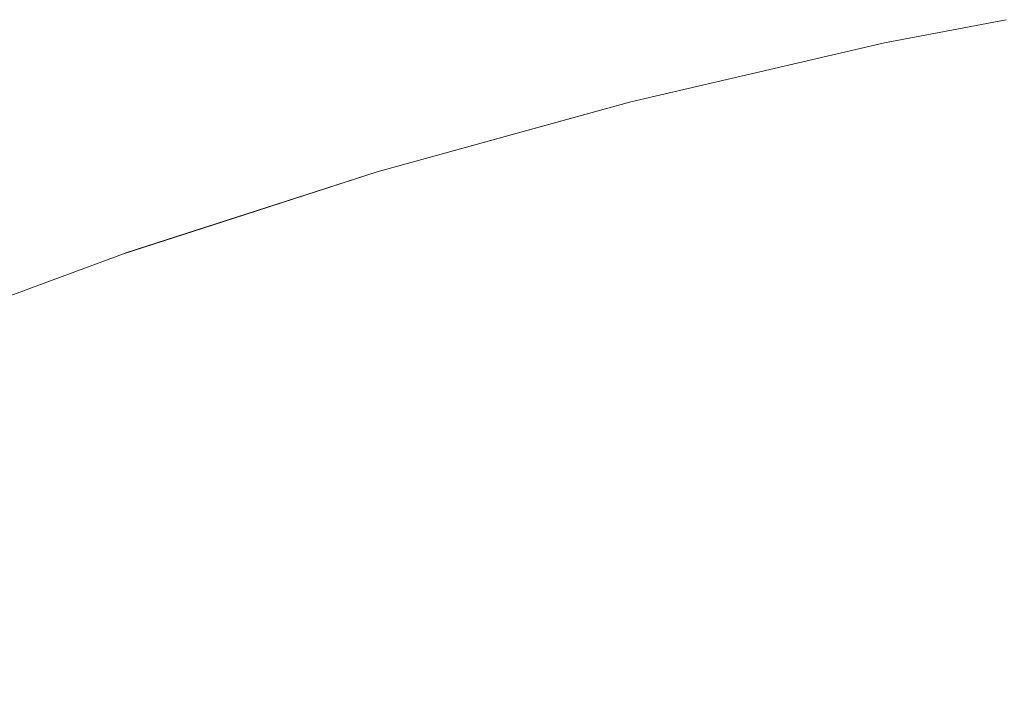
# Model space of a CAD drawing. Header units: centimetres. Extents: x -21.6 to 22.7, y 3.4 to 5.2.
# Tile 78 of 256: x -21.52755 to -21.51635, y 5.19119 to 5.19899. Entities that reach past the tile are written whole.
import ezdxf

# ---------------------------------------------------------------- set-up
doc = ezdxf.new("R2010")
doc.units = ezdxf.units.CM
doc.header["$LTSCALE"] = 2.54
doc.layers.add('Lucido design-1', color=7, linetype='Continuous')

# ---------------------------------------------------------------- blocks, each defined once
blk = doc.blocks.new('Gruppo-4-1')
at = {"color": 7, "linetype": 'Continuous', "lineweight": 9}
for points, invisible_edges in [([(-21.518869, 5.198458, -1872.313952), (-21.518864, 5.198422, -1872.31239), (-21.516324, 5.19895, -1872.31239), (-21.516329, 5.198987, -1872.313952)], 15), ([(-21.517713, 5.198723, -1872.315514), (-21.518869, 5.198458, -1872.313952), (-21.516329, 5.198987, -1872.313952)], 11), ([(-21.516317, 5.19889, -1872.310829), (-21.516324, 5.19895, -1872.31239), (-21.518864, 5.198422, -1872.31239), (-21.518854, 5.198362, -1872.310829)], 15), ([(-21.516329, 5.198987, -1872.313952), (-21.516328, 5.198984, -1872.315514), (-21.517713, 5.198723, -1872.315514)], 9), ([(-21.516328, 5.198984, -1872.915514), (-21.517713, 5.198723, -1872.915514), (-21.517713, 5.198723, -1872.315514), (-21.516328, 5.198984, -1872.315514)], 10), ([(-21.517713, 5.198723, -1872.915514), (-21.516328, 5.198984, -1872.915514), (-21.516324, 5.19895, -1872.918638), (-21.517597, 5.198698, -1872.918638)], 14), ([(-21.517597, 5.198698, -1872.918638), (-21.516324, 5.19895, -1872.918638), (-21.516306, 5.198806, -1872.921758), (-21.517576, 5.198554, -1872.921758)], 15), ([(-21.518854, 5.198362, -1872.310829), (-21.518841, 5.198278, -1872.30927), (-21.516306, 5.198806, -1872.30927), (-21.516317, 5.19889, -1872.310829)], 15), ([(-21.516291, 5.198698, -1872.307713), (-21.516306, 5.198806, -1872.30927), (-21.518841, 5.198278, -1872.30927), (-21.518824, 5.19817, -1872.307713)], 15), ([(-21.517576, 5.198554, -1872.921758), (-21.516306, 5.198806, -1872.921758), (-21.516274, 5.198566, -1872.924868), (-21.517541, 5.198314, -1872.924868)], 15), ([(-21.518869, 5.198458, -1872.313952), (-21.517713, 5.198723, -1872.315514), (-21.520598, 5.198054, -1872.315514)], 9), ([(-21.520598, 5.198054, -1872.915514), (-21.520598, 5.198054, -1872.315514), (-21.517713, 5.198723, -1872.315514), (-21.517713, 5.198723, -1872.915514)], 5), ([(-21.520598, 5.198054, -1872.915514), (-21.517713, 5.198723, -1872.915514), (-21.518864, 5.198422, -1872.918638), (-21.520125, 5.198122, -1872.918638)], 14), ([(-21.517597, 5.198698, -1872.918638), (-21.518864, 5.198422, -1872.918638), (-21.517713, 5.198723, -1872.915514)], 11), ([(-21.517576, 5.198554, -1872.921758), (-21.518841, 5.198278, -1872.921758), (-21.518864, 5.198422, -1872.918638), (-21.517597, 5.198698, -1872.918638)], 15), ([(-21.518824, 5.19817, -1872.307713), (-21.518803, 5.198039, -1872.30616), (-21.516274, 5.198566, -1872.30616), (-21.516291, 5.198698, -1872.307713)], 15), ([(-21.516254, 5.19841, -1872.304609), (-21.516274, 5.198566, -1872.30616), (-21.518803, 5.198039, -1872.30616), (-21.518779, 5.197884, -1872.304609)], 15), ([(-21.517541, 5.198314, -1872.924868), (-21.516274, 5.198566, -1872.924868), (-21.51623, 5.19823, -1872.927965), (-21.517493, 5.197979, -1872.927965)], 15), ([(-21.520598, 5.198054, -1872.315514), (-21.521387, 5.197836, -1872.313952), (-21.518869, 5.198458, -1872.313952)], 11), ([(-21.521387, 5.197836, -1872.313952), (-21.521381, 5.1978, -1872.31239), (-21.518864, 5.198422, -1872.31239), (-21.518869, 5.198458, -1872.313952)], 15), ([(-21.517541, 5.198314, -1872.924868), (-21.518803, 5.198039, -1872.924868), (-21.518841, 5.198278, -1872.921758), (-21.517576, 5.198554, -1872.921758)], 15), ([(-21.518854, 5.198362, -1872.310829), (-21.518864, 5.198422, -1872.31239), (-21.521381, 5.1978, -1872.31239), (-21.52137, 5.197741, -1872.310829)], 15), ([(-21.52137, 5.197741, -1872.310829), (-21.521354, 5.197657, -1872.30927), (-21.518841, 5.198278, -1872.30927), (-21.518854, 5.198362, -1872.310829)], 15), ([(-21.520125, 5.198122, -1872.918638), (-21.518864, 5.198422, -1872.918638), (-21.518841, 5.198278, -1872.921758), (-21.520101, 5.197979, -1872.921758)], 15), ([(-21.518779, 5.197884, -1872.304609), (-21.518751, 5.197705, -1872.303063), (-21.51623, 5.19823, -1872.303063), (-21.516254, 5.19841, -1872.304609)], 15), ([(-21.518824, 5.19817, -1872.307713), (-21.518841, 5.198278, -1872.30927), (-21.521354, 5.197657, -1872.30927), (-21.521335, 5.19755, -1872.307713)], 15), ([(-21.520101, 5.197979, -1872.921758), (-21.518841, 5.198278, -1872.921758), (-21.518803, 5.198039, -1872.924868), (-21.52006, 5.197741, -1872.924868)], 15), ([(-21.517493, 5.197979, -1872.927965), (-21.518751, 5.197705, -1872.927965), (-21.518803, 5.198039, -1872.924868), (-21.517541, 5.198314, -1872.924868)], 15), ([(-21.516204, 5.198027, -1872.301521), (-21.51623, 5.19823, -1872.303063), (-21.518751, 5.197705, -1872.303063), (-21.518719, 5.197503, -1872.301521)], 15), ([(-21.517493, 5.197979, -1872.927965), (-21.51623, 5.19823, -1872.927965), (-21.516174, 5.1978, -1872.931044), (-21.517431, 5.19755, -1872.931044)], 15), ([(-21.520125, 5.198122, -1872.918638), (-21.521381, 5.1978, -1872.918638), (-21.520598, 5.198054, -1872.915514)], 11), ([(-21.520101, 5.197979, -1872.921758), (-21.521354, 5.197657, -1872.921758), (-21.521381, 5.1978, -1872.918638), (-21.520125, 5.198122, -1872.918638)], 15), ([(-21.521335, 5.19755, -1872.307713), (-21.521311, 5.19742, -1872.30616), (-21.518803, 5.198039, -1872.30616), (-21.518824, 5.19817, -1872.307713)], 15), ([(-21.520598, 5.198054, -1872.915514), (-21.523485, 5.197255, -1872.915514), (-21.523485, 5.197255, -1872.315514), (-21.521386, 5.197836, -1872.315514)], 10), ([(-21.523485, 5.197255, -1872.915514), (-21.520598, 5.198054, -1872.915514), (-21.521381, 5.1978, -1872.918638), (-21.52263, 5.197455, -1872.918638)], 14), ([(-21.520598, 5.198054, -1872.315514), (-21.521386, 5.197836, -1872.315514), (-21.521387, 5.197836, -1872.313952)], 10), ([(-21.521386, 5.197836, -1872.315514), (-21.520598, 5.198054, -1872.315514), (-21.520598, 5.198054, -1872.915514)], 10), ([(-21.518779, 5.197884, -1872.304609), (-21.518803, 5.198039, -1872.30616), (-21.521311, 5.19742, -1872.30616), (-21.521282, 5.197265, -1872.304609)], 15), ([(-21.52006, 5.197741, -1872.924868), (-21.518803, 5.198039, -1872.924868), (-21.518751, 5.197705, -1872.927965), (-21.520003, 5.197408, -1872.927965)], 15), ([(-21.518719, 5.197503, -1872.301521), (-21.518684, 5.197277, -1872.299984), (-21.516174, 5.1978, -1872.299984), (-21.516204, 5.198027, -1872.301521)], 15), ([(-21.52006, 5.197741, -1872.924868), (-21.521311, 5.19742, -1872.924868), (-21.521354, 5.197657, -1872.921758), (-21.520101, 5.197979, -1872.921758)], 15), ([(-21.521282, 5.197265, -1872.304609), (-21.521249, 5.197088, -1872.303063), (-21.518751, 5.197705, -1872.303063), (-21.518779, 5.197884, -1872.304609)], 15), ([(-21.517431, 5.19755, -1872.931044), (-21.518684, 5.197277, -1872.931044), (-21.518751, 5.197705, -1872.927965), (-21.517493, 5.197979, -1872.927965)], 15), ([(-21.523879, 5.197123, -1872.313952), (-21.523872, 5.197088, -1872.31239), (-21.521381, 5.1978, -1872.31239), (-21.521387, 5.197836, -1872.313952)], 15), ([(-21.523485, 5.197255, -1872.315514), (-21.523879, 5.197123, -1872.313952), (-21.521387, 5.197836, -1872.313952)], 11), ([(-21.52137, 5.197741, -1872.310829), (-21.521381, 5.1978, -1872.31239), (-21.523872, 5.197088, -1872.31239), (-21.523859, 5.197029, -1872.310829)], 15), ([(-21.521387, 5.197836, -1872.313952), (-21.521386, 5.197836, -1872.315514), (-21.523485, 5.197255, -1872.315514)], 9), ([(-21.52263, 5.197455, -1872.918638), (-21.521381, 5.1978, -1872.918638), (-21.521354, 5.197657, -1872.921758), (-21.522602, 5.197313, -1872.921758)], 15), ([(-21.516142, 5.19755, -1872.298453), (-21.516174, 5.1978, -1872.299984), (-21.518684, 5.197277, -1872.299984), (-21.518645, 5.197029, -1872.298453)], 15), ([(-21.517431, 5.19755, -1872.931044), (-21.516174, 5.1978, -1872.931044), (-21.516106, 5.197277, -1872.934101), (-21.517356, 5.197029, -1872.934101)], 15), ([(-21.523859, 5.197029, -1872.310829), (-21.523842, 5.196946, -1872.30927), (-21.521354, 5.197657, -1872.30927), (-21.52137, 5.197741, -1872.310829)], 15), ([(-21.520003, 5.197408, -1872.927965), (-21.521249, 5.197088, -1872.927965), (-21.521311, 5.19742, -1872.924868), (-21.52006, 5.197741, -1872.924868)], 15), ([(-21.518719, 5.197503, -1872.301521), (-21.518751, 5.197705, -1872.303063), (-21.521249, 5.197088, -1872.303063), (-21.521213, 5.196887, -1872.301521)], 15), ([(-21.520003, 5.197408, -1872.927965), (-21.518751, 5.197705, -1872.927965), (-21.518684, 5.197277, -1872.931044), (-21.51993, 5.196982, -1872.931044)], 15), ([(-21.521335, 5.19755, -1872.307713), (-21.521354, 5.197657, -1872.30927), (-21.523842, 5.196946, -1872.30927), (-21.52382, 5.19684, -1872.307713)], 15), ([(-21.52382, 5.19684, -1872.307713), (-21.523792, 5.19671, -1872.30616), (-21.521311, 5.19742, -1872.30616), (-21.521335, 5.19755, -1872.307713)], 15), ([(-21.522602, 5.197313, -1872.921758), (-21.521354, 5.197657, -1872.921758), (-21.521311, 5.19742, -1872.924868), (-21.522555, 5.197076, -1872.924868)], 15), ([(-21.517356, 5.197029, -1872.934101), (-21.518602, 5.196757, -1872.934101), (-21.518684, 5.197277, -1872.931044), (-21.517431, 5.19755, -1872.931044)], 15), ([(-21.518645, 5.197029, -1872.298453), (-21.518602, 5.196757, -1872.296927), (-21.516106, 5.197277, -1872.296927), (-21.516142, 5.19755, -1872.298453)], 15), ([(-21.52263, 5.197455, -1872.918638), (-21.523872, 5.197088, -1872.918638), (-21.523485, 5.197255, -1872.915514)], 11), ([(-21.522602, 5.197313, -1872.921758), (-21.523842, 5.196946, -1872.921758), (-21.523872, 5.197088, -1872.918638), (-21.52263, 5.197455, -1872.918638)], 15), ([(-21.521213, 5.196887, -1872.301521), (-21.521171, 5.196663, -1872.299984), (-21.518684, 5.197277, -1872.299984), (-21.518719, 5.197503, -1872.301521)], 15), ([(-21.521282, 5.197265, -1872.304609), (-21.521311, 5.19742, -1872.30616), (-21.523792, 5.19671, -1872.30616), (-21.52376, 5.196557, -1872.304609)], 15), ([(-21.522555, 5.197076, -1872.924868), (-21.521311, 5.19742, -1872.924868), (-21.521249, 5.197088, -1872.927965), (-21.522489, 5.196746, -1872.927965)], 15), ([(-21.51993, 5.196982, -1872.931044), (-21.521171, 5.196663, -1872.931044), (-21.521249, 5.197088, -1872.927965), (-21.520003, 5.197408, -1872.927965)], 15), ([(-21.523879, 5.197123, -1872.313952), (-21.523485, 5.197255, -1872.315514), (-21.526345, 5.196333, -1872.315514), (-21.526343, 5.196322, -1872.313952)], 13), ([(-21.526345, 5.196333, -1872.315514), (-21.523485, 5.197255, -1872.315514), (-21.523485, 5.197255, -1872.915514), (-21.525113, 5.19673, -1872.915514)], 10), ([(-21.525113, 5.19673, -1872.915514), (-21.523485, 5.197255, -1872.915514), (-21.523872, 5.197088, -1872.918638), (-21.525107, 5.196698, -1872.918638)], 14), ([(-21.522555, 5.197076, -1872.924868), (-21.523792, 5.19671, -1872.924868), (-21.523842, 5.196946, -1872.921758), (-21.522602, 5.197313, -1872.921758)], 15), ([(-21.52376, 5.196557, -1872.304609), (-21.523723, 5.196381, -1872.303063), (-21.521249, 5.197088, -1872.303063), (-21.521282, 5.197265, -1872.304609)], 15), ([(-21.518645, 5.197029, -1872.298453), (-21.518684, 5.197277, -1872.299984), (-21.521171, 5.196663, -1872.299984), (-21.521126, 5.196416, -1872.298453)], 15), ([(-21.51993, 5.196982, -1872.931044), (-21.518684, 5.197277, -1872.931044), (-21.518602, 5.196757, -1872.934101), (-21.519842, 5.196463, -1872.934101)], 15), ([(-21.516067, 5.196982, -1872.295409), (-21.516106, 5.197277, -1872.296927), (-21.518602, 5.196757, -1872.296927), (-21.518556, 5.196463, -1872.295409)], 15), ([(-21.517356, 5.197029, -1872.934101), (-21.516106, 5.197277, -1872.934101), (-21.516026, 5.196663, -1872.93713), (-21.517268, 5.196416, -1872.93713)], 15), ([(-21.526343, 5.196322, -1872.313952), (-21.526334, 5.196287, -1872.31239), (-21.523872, 5.197088, -1872.31239), (-21.523879, 5.197123, -1872.313952)], 15), ([(-21.523859, 5.197029, -1872.310829), (-21.523872, 5.197088, -1872.31239), (-21.526334, 5.196287, -1872.31239), (-21.52632, 5.196228, -1872.310829)], 15), ([(-21.52632, 5.196228, -1872.310829), (-21.526301, 5.196146, -1872.30927), (-21.523842, 5.196946, -1872.30927), (-21.523859, 5.197029, -1872.310829)], 15), ([(-21.525107, 5.196698, -1872.918638), (-21.523872, 5.197088, -1872.918638), (-21.523842, 5.196946, -1872.921758), (-21.525075, 5.196557, -1872.921758)], 15), ([(-21.522489, 5.196746, -1872.927965), (-21.523723, 5.196381, -1872.927965), (-21.523792, 5.19671, -1872.924868), (-21.522555, 5.197076, -1872.924868)], 15), ([(-21.521213, 5.196887, -1872.301521), (-21.521249, 5.197088, -1872.303063), (-21.523723, 5.196381, -1872.303063), (-21.523681, 5.196181, -1872.301521)], 15), ([(-21.522489, 5.196746, -1872.927965), (-21.521249, 5.197088, -1872.927965), (-21.521171, 5.196663, -1872.931044), (-21.522406, 5.196322, -1872.931044)], 15), ([(-21.521126, 5.196416, -1872.298453), (-21.521076, 5.196146, -1872.296927), (-21.518602, 5.196757, -1872.296927), (-21.518645, 5.197029, -1872.298453)], 15), ([(-21.517268, 5.196416, -1872.93713), (-21.518506, 5.196146, -1872.93713), (-21.518602, 5.196757, -1872.934101), (-21.517356, 5.197029, -1872.934101)], 15), ([(-21.52382, 5.19684, -1872.307713), (-21.523842, 5.196946, -1872.30927), (-21.526301, 5.196146, -1872.30927), (-21.526276, 5.196041, -1872.307713)], 15), ([(-21.525075, 5.196557, -1872.921758), (-21.523842, 5.196946, -1872.921758), (-21.523792, 5.19671, -1872.924868), (-21.525022, 5.196322, -1872.924868)], 15), ([(-21.523681, 5.196181, -1872.301521), (-21.523634, 5.195959, -1872.299984), (-21.521171, 5.196663, -1872.299984), (-21.521213, 5.196887, -1872.301521)], 15), ([(-21.519842, 5.196463, -1872.934101), (-21.521076, 5.196146, -1872.934101), (-21.521171, 5.196663, -1872.931044), (-21.51993, 5.196982, -1872.931044)], 15), ([(-21.518556, 5.196463, -1872.295409), (-21.518506, 5.196146, -1872.293898), (-21.516026, 5.196663, -1872.293898), (-21.516067, 5.196982, -1872.295409)], 15), ([(-21.526276, 5.196041, -1872.307713), (-21.526245, 5.195912, -1872.30616), (-21.523792, 5.19671, -1872.30616), (-21.52382, 5.19684, -1872.307713)], 15), ([(-21.525113, 5.19673, -1872.915514), (-21.526372, 5.196324, -1872.915514), (-21.526372, 5.196324, -1872.315514), (-21.526345, 5.196333, -1872.315514)], 10), ([(-21.525107, 5.196698, -1872.918638), (-21.526334, 5.196287, -1872.918638), (-21.526372, 5.196324, -1872.915514), (-21.525113, 5.19673, -1872.915514)], 11), ([(-21.525075, 5.196557, -1872.921758), (-21.526301, 5.196146, -1872.921758), (-21.526334, 5.196287, -1872.918638), (-21.525107, 5.196698, -1872.918638)], 15), ([(-21.52376, 5.196557, -1872.304609), (-21.523792, 5.19671, -1872.30616), (-21.526245, 5.195912, -1872.30616), (-21.526209, 5.19576, -1872.304609)], 15), ([(-21.525022, 5.196322, -1872.924868), (-21.523792, 5.19671, -1872.924868), (-21.523723, 5.196381, -1872.927965), (-21.524949, 5.195994, -1872.927965)], 15), ([(-21.522406, 5.196322, -1872.931044), (-21.523634, 5.195959, -1872.931044), (-21.523723, 5.196381, -1872.927965), (-21.522489, 5.196746, -1872.927965)], 15), ([(-21.521126, 5.196416, -1872.298453), (-21.521171, 5.196663, -1872.299984), (-21.523634, 5.195959, -1872.299984), (-21.523582, 5.195714, -1872.298453)], 15), ([(-21.522406, 5.196322, -1872.931044), (-21.521171, 5.196663, -1872.931044), (-21.521076, 5.196146, -1872.934101), (-21.522304, 5.195807, -1872.934101)], 15), ([(-21.518556, 5.196463, -1872.295409), (-21.518602, 5.196757, -1872.296927), (-21.521076, 5.196146, -1872.296927), (-21.521022, 5.195854, -1872.295409)], 15), ([(-21.519842, 5.196463, -1872.934101), (-21.518602, 5.196757, -1872.934101), (-21.518506, 5.196146, -1872.93713), (-21.519738, 5.195854, -1872.93713)], 15), ([(-21.515981, 5.196322, -1872.292394), (-21.516026, 5.196663, -1872.293898), (-21.518506, 5.196146, -1872.293898), (-21.518453, 5.195807, -1872.292394)], 15), ([(-21.517268, 5.196416, -1872.93713), (-21.516026, 5.196663, -1872.93713), (-21.515934, 5.195959, -1872.940129), (-21.517167, 5.195714, -1872.940129)], 15), ([(-21.525022, 5.196322, -1872.924868), (-21.526245, 5.195912, -1872.924868), (-21.526301, 5.196146, -1872.921758), (-21.525075, 5.196557, -1872.921758)], 15), ([(-21.526209, 5.19576, -1872.304609), (-21.526167, 5.195586, -1872.303063), (-21.523723, 5.196381, -1872.303063), (-21.52376, 5.196557, -1872.304609)], 15), ([(-21.519738, 5.195854, -1872.93713), (-21.520965, 5.195539, -1872.93713), (-21.521076, 5.196146, -1872.934101), (-21.519842, 5.196463, -1872.934101)], 15), ([(-21.521022, 5.195854, -1872.295409), (-21.520965, 5.195539, -1872.293898), (-21.518506, 5.196146, -1872.293898), (-21.518556, 5.196463, -1872.295409)], 15), ([(-21.526372, 5.196324, -1872.315514), (-21.529258, 5.195258, -1872.315514), (-21.528774, 5.195434, -1872.313952), (-21.526343, 5.196322, -1872.313952)], 14), ([(-21.529258, 5.195258, -1872.915514), (-21.529258, 5.195258, -1872.315514), (-21.526372, 5.196324, -1872.315514), (-21.526372, 5.196324, -1872.915514)], 5), ([(-21.527554, 5.195854, -1872.918638), (-21.528765, 5.195399, -1872.918638), (-21.529258, 5.195258, -1872.915514), (-21.526372, 5.196324, -1872.915514)], 11), ([(-21.528774, 5.195434, -1872.313952), (-21.528765, 5.195399, -1872.31239), (-21.526334, 5.196287, -1872.31239), (-21.526343, 5.196322, -1872.313952)], 15), ([(-21.526372, 5.196324, -1872.915514), (-21.526334, 5.196287, -1872.918638), (-21.527554, 5.195854, -1872.918638)], 11), ([(-21.526343, 5.196322, -1872.313952), (-21.526345, 5.196333, -1872.315514), (-21.526372, 5.196324, -1872.315514)], 9), ([(-21.524949, 5.195994, -1872.927965), (-21.526167, 5.195586, -1872.927965), (-21.526245, 5.195912, -1872.924868), (-21.525022, 5.196322, -1872.924868)], 15), ([(-21.523681, 5.196181, -1872.301521), (-21.523723, 5.196381, -1872.303063), (-21.526167, 5.195586, -1872.303063), (-21.52612, 5.195388, -1872.301521)], 15), ([(-21.524949, 5.195994, -1872.927965), (-21.523723, 5.196381, -1872.927965), (-21.523634, 5.195959, -1872.931044), (-21.524854, 5.195574, -1872.931044)], 15), ([(-21.522304, 5.195807, -1872.934101), (-21.523525, 5.195446, -1872.934101), (-21.523634, 5.195959, -1872.931044), (-21.522406, 5.196322, -1872.931044)], 15), ([(-21.523582, 5.195714, -1872.298453), (-21.523525, 5.195446, -1872.296927), (-21.521076, 5.196146, -1872.296927), (-21.521126, 5.196416, -1872.298453)], 15), ([(-21.517167, 5.195714, -1872.940129), (-21.518396, 5.195446, -1872.940129), (-21.518506, 5.196146, -1872.93713), (-21.517268, 5.196416, -1872.93713)], 15), ([(-21.518453, 5.195807, -1872.292394), (-21.518396, 5.195446, -1872.290899), (-21.515934, 5.195959, -1872.290899), (-21.515981, 5.196322, -1872.292394)], 15), ([(-21.52632, 5.196228, -1872.310829), (-21.526334, 5.196287, -1872.31239), (-21.528765, 5.195399, -1872.31239), (-21.528749, 5.195341, -1872.310829)], 15), ([(-21.528749, 5.195341, -1872.310829), (-21.528728, 5.19526, -1872.30927), (-21.526301, 5.196146, -1872.30927), (-21.52632, 5.196228, -1872.310829)], 15), ([(-21.527554, 5.195854, -1872.918638), (-21.526334, 5.196287, -1872.918638), (-21.526301, 5.196146, -1872.921758), (-21.527518, 5.195714, -1872.921758)], 15), ([(-21.526276, 5.196041, -1872.307713), (-21.526301, 5.196146, -1872.30927), (-21.528728, 5.19526, -1872.30927), (-21.5287, 5.195155, -1872.307713)], 15), ([(-21.527518, 5.195714, -1872.921758), (-21.526301, 5.196146, -1872.921758), (-21.526245, 5.195912, -1872.924868), (-21.52746, 5.195481, -1872.924868)], 15), ([(-21.52612, 5.195388, -1872.301521), (-21.526067, 5.195167, -1872.299984), (-21.523634, 5.195959, -1872.299984), (-21.523681, 5.196181, -1872.301521)], 15), ([(-21.521022, 5.195854, -1872.295409), (-21.521076, 5.196146, -1872.296927), (-21.523525, 5.195446, -1872.296927), (-21.523464, 5.195156, -1872.295409)], 15), ([(-21.522304, 5.195807, -1872.934101), (-21.521076, 5.196146, -1872.934101), (-21.520965, 5.195539, -1872.93713), (-21.522185, 5.195202, -1872.93713)], 15), ([(-21.518453, 5.195807, -1872.292394), (-21.518506, 5.196146, -1872.293898), (-21.520965, 5.195539, -1872.293898), (-21.520903, 5.195202, -1872.292394)], 15), ([(-21.519738, 5.195854, -1872.93713), (-21.518506, 5.196146, -1872.93713), (-21.518396, 5.195446, -1872.940129), (-21.519619, 5.195156, -1872.940129)], 15), ([(-21.5287, 5.195155, -1872.307713), (-21.528666, 5.195028, -1872.30616), (-21.526245, 5.195912, -1872.30616), (-21.526276, 5.196041, -1872.307713)], 15), ([(-21.524854, 5.195574, -1872.931044), (-21.526067, 5.195167, -1872.931044), (-21.526167, 5.195586, -1872.927965), (-21.524949, 5.195994, -1872.927965)], 15), ([(-21.526209, 5.19576, -1872.304609), (-21.526245, 5.195912, -1872.30616), (-21.528666, 5.195028, -1872.30616), (-21.528626, 5.194878, -1872.304609)], 15), ([(-21.52746, 5.195481, -1872.924868), (-21.526245, 5.195912, -1872.924868), (-21.526167, 5.195586, -1872.927965), (-21.527378, 5.195156, -1872.927965)], 15), ([(-21.523582, 5.195714, -1872.298453), (-21.523634, 5.195959, -1872.299984), (-21.526067, 5.195167, -1872.299984), (-21.526009, 5.194924, -1872.298453)], 15), ([(-21.524854, 5.195574, -1872.931044), (-21.523634, 5.195959, -1872.931044), (-21.523525, 5.195446, -1872.934101), (-21.52474, 5.195063, -1872.934101)], 15), ([(-21.515883, 5.195574, -1872.289412), (-21.515934, 5.195959, -1872.290899), (-21.518396, 5.195446, -1872.290899), (-21.518336, 5.195063, -1872.289412)], 15), ([(-21.517167, 5.195714, -1872.940129), (-21.515934, 5.195959, -1872.940129), (-21.51583, 5.195167, -1872.943094), (-21.517054, 5.194924, -1872.943094)], 15), ([(-21.527518, 5.195714, -1872.921758), (-21.528728, 5.19526, -1872.921758), (-21.528765, 5.195399, -1872.918638), (-21.527554, 5.195854, -1872.918638)], 15), ([(-21.528626, 5.194878, -1872.304609), (-21.52858, 5.194704, -1872.303063), (-21.526167, 5.195586, -1872.303063), (-21.526209, 5.19576, -1872.304609)], 15), ([(-21.522185, 5.195202, -1872.93713), (-21.523398, 5.194844, -1872.93713), (-21.523525, 5.195446, -1872.934101), (-21.522304, 5.195807, -1872.934101)], 15), ([(-21.523464, 5.195156, -1872.295409), (-21.523398, 5.194844, -1872.293898), (-21.520965, 5.195539, -1872.293898), (-21.521022, 5.195854, -1872.295409)], 15), ([(-21.519619, 5.195156, -1872.940129), (-21.520836, 5.194844, -1872.940129), (-21.520965, 5.195539, -1872.93713), (-21.519738, 5.195854, -1872.93713)], 15), ([(-21.520903, 5.195202, -1872.292394), (-21.520836, 5.194844, -1872.290899), (-21.518396, 5.195446, -1872.290899), (-21.518453, 5.195807, -1872.292394)], 15), ([(-21.52746, 5.195481, -1872.924868), (-21.528666, 5.195028, -1872.924868), (-21.528728, 5.19526, -1872.921758), (-21.527518, 5.195714, -1872.921758)], 15), ([(-21.526009, 5.194924, -1872.298453), (-21.525946, 5.194659, -1872.296927), (-21.523525, 5.195446, -1872.296927), (-21.523582, 5.195714, -1872.298453)], 15), ([(-21.517054, 5.194924, -1872.943094), (-21.518272, 5.194659, -1872.943094), (-21.518396, 5.195446, -1872.940129), (-21.517167, 5.195714, -1872.940129)], 15), ([(-21.52612, 5.195388, -1872.301521), (-21.526167, 5.195586, -1872.303063), (-21.52858, 5.194704, -1872.303063), (-21.528528, 5.194509, -1872.301521)], 15), ([(-21.527378, 5.195156, -1872.927965), (-21.526167, 5.195586, -1872.927965), (-21.526067, 5.195167, -1872.931044), (-21.527273, 5.194739, -1872.931044)], 15), ([(-21.52474, 5.195063, -1872.934101), (-21.525946, 5.194659, -1872.934101), (-21.526067, 5.195167, -1872.931044), (-21.524854, 5.195574, -1872.931044)], 15), ([(-21.520903, 5.195202, -1872.292394), (-21.520965, 5.195539, -1872.293898), (-21.523398, 5.194844, -1872.293898), (-21.523328, 5.194509, -1872.292394)], 15), ([(-21.522185, 5.195202, -1872.93713), (-21.520965, 5.195539, -1872.93713), (-21.520836, 5.194844, -1872.940129), (-21.522048, 5.194509, -1872.940129)], 15), ([(-21.518336, 5.195063, -1872.289412), (-21.518272, 5.194659, -1872.287934), (-21.51583, 5.195167, -1872.287934), (-21.515883, 5.195574, -1872.289412)], 15), ([(-21.527378, 5.195156, -1872.927965), (-21.52858, 5.194704, -1872.927965), (-21.528666, 5.195028, -1872.924868), (-21.52746, 5.195481, -1872.924868)], 15), ([(-21.523464, 5.195156, -1872.295409), (-21.523525, 5.195446, -1872.296927), (-21.525946, 5.194659, -1872.296927), (-21.525878, 5.194371, -1872.295409)], 15), ([(-21.52474, 5.195063, -1872.934101), (-21.523525, 5.195446, -1872.934101), (-21.523398, 5.194844, -1872.93713), (-21.524605, 5.194463, -1872.93713)], 15), ([(-21.518336, 5.195063, -1872.289412), (-21.518396, 5.195446, -1872.290899), (-21.520836, 5.194844, -1872.290899), (-21.520766, 5.194463, -1872.289412)], 15), ([(-21.519619, 5.195156, -1872.940129), (-21.518396, 5.195446, -1872.940129), (-21.518272, 5.194659, -1872.943094), (-21.519485, 5.194371, -1872.943094)], 15), ([(-21.528528, 5.194509, -1872.301521), (-21.52847, 5.19429, -1872.299984), (-21.526067, 5.195167, -1872.299984), (-21.52612, 5.195388, -1872.301521)], 15), ([(-21.522048, 5.194509, -1872.940129), (-21.523252, 5.194153, -1872.940129), (-21.523398, 5.194844, -1872.93713), (-21.522185, 5.195202, -1872.93713)], 15), ([(-21.523328, 5.194509, -1872.292394), (-21.523252, 5.194153, -1872.290899), (-21.520836, 5.194844, -1872.290899), (-21.520903, 5.195202, -1872.292394)], 15), ([(-21.527273, 5.194739, -1872.931044), (-21.52847, 5.19429, -1872.931044), (-21.52858, 5.194704, -1872.927965), (-21.527378, 5.195156, -1872.927965)], 15), ([(-21.526009, 5.194924, -1872.298453), (-21.526067, 5.195167, -1872.299984), (-21.52847, 5.19429, -1872.299984), (-21.528405, 5.194049, -1872.298453)], 15), ([(-21.527273, 5.194739, -1872.931044), (-21.526067, 5.195167, -1872.931044), (-21.525946, 5.194659, -1872.934101), (-21.527145, 5.194233, -1872.934101)], 15), ([(-21.525878, 5.194371, -1872.295409), (-21.525804, 5.194061, -1872.293898), (-21.523398, 5.194844, -1872.293898), (-21.523464, 5.195156, -1872.295409)], 15), ([(-21.519485, 5.194371, -1872.943094), (-21.520692, 5.194061, -1872.943094), (-21.520836, 5.194844, -1872.940129), (-21.519619, 5.195156, -1872.940129)], 15), ([(-21.515774, 5.194739, -1872.286467), (-21.51583, 5.195167, -1872.287934), (-21.518272, 5.194659, -1872.287934), (-21.518205, 5.194233, -1872.286467)], 15), ([(-21.517054, 5.194924, -1872.943094), (-21.51583, 5.195167, -1872.943094), (-21.515716, 5.19429, -1872.946019), (-21.516928, 5.194049, -1872.946019)], 15), ([(-21.524605, 5.194463, -1872.93713), (-21.525804, 5.194061, -1872.93713), (-21.525946, 5.194659, -1872.934101), (-21.52474, 5.195063, -1872.934101)], 15), ([(-21.520766, 5.194463, -1872.289412), (-21.520692, 5.194061, -1872.287934), (-21.518272, 5.194659, -1872.287934), (-21.518336, 5.195063, -1872.289412)], 15), ([(-21.528405, 5.194049, -1872.298453), (-21.528335, 5.193786, -1872.296927), (-21.525946, 5.194659, -1872.296927), (-21.526009, 5.194924, -1872.298453)], 15), ([(-21.516928, 5.194049, -1872.946019), (-21.518135, 5.193786, -1872.946019), (-21.518272, 5.194659, -1872.943094), (-21.517054, 5.194924, -1872.943094)], 15), ([(-21.523328, 5.194509, -1872.292394), (-21.523398, 5.194844, -1872.293898), (-21.525804, 5.194061, -1872.293898), (-21.525725, 5.193729, -1872.292394)], 15), ([(-21.524605, 5.194463, -1872.93713), (-21.523398, 5.194844, -1872.93713), (-21.523252, 5.194153, -1872.940129), (-21.52445, 5.193775, -1872.940129)], 15), ([(-21.520766, 5.194463, -1872.289412), (-21.520836, 5.194844, -1872.290899), (-21.523252, 5.194153, -1872.290899), (-21.523173, 5.193775, -1872.289412)], 15), ([(-21.522048, 5.194509, -1872.940129), (-21.520836, 5.194844, -1872.940129), (-21.520692, 5.194061, -1872.943094), (-21.521894, 5.193729, -1872.943094)], 15), ([(-21.527145, 5.194233, -1872.934101), (-21.528335, 5.193786, -1872.934101), (-21.52847, 5.19429, -1872.931044), (-21.527273, 5.194739, -1872.931044)], 15), ([(-21.525878, 5.194371, -1872.295409), (-21.525946, 5.194659, -1872.296927), (-21.528335, 5.193786, -1872.296927), (-21.528259, 5.193501, -1872.295409)], 15), ([(-21.527145, 5.194233, -1872.934101), (-21.525946, 5.194659, -1872.934101), (-21.525804, 5.194061, -1872.93713), (-21.526995, 5.193638, -1872.93713)], 15), ([(-21.518205, 5.194233, -1872.286467), (-21.518272, 5.194659, -1872.287934), (-21.520692, 5.194061, -1872.287934), (-21.520615, 5.193638, -1872.286467)], 15), ([(-21.519485, 5.194371, -1872.943094), (-21.518272, 5.194659, -1872.943094), (-21.518135, 5.193786, -1872.946019), (-21.519337, 5.193501, -1872.946019)], 15), ([(-21.518205, 5.194233, -1872.286467), (-21.518135, 5.193786, -1872.285009), (-21.515716, 5.19429, -1872.285009), (-21.515774, 5.194739, -1872.286467)], 15), ([(-21.52445, 5.193775, -1872.940129), (-21.52564, 5.193376, -1872.940129), (-21.525804, 5.194061, -1872.93713), (-21.524605, 5.194463, -1872.93713)], 15), ([(-21.525725, 5.193729, -1872.292394), (-21.52564, 5.193376, -1872.290899), (-21.523252, 5.194153, -1872.290899), (-21.523328, 5.194509, -1872.292394)], 15), ([(-21.521894, 5.193729, -1872.943094), (-21.523088, 5.193376, -1872.943094), (-21.523252, 5.194153, -1872.940129), (-21.522048, 5.194509, -1872.940129)], 15), ([(-21.523173, 5.193775, -1872.289412), (-21.523088, 5.193376, -1872.287934), (-21.520692, 5.194061, -1872.287934), (-21.520766, 5.194463, -1872.289412)], 15), ([(-21.528259, 5.193501, -1872.295409), (-21.528178, 5.193194, -1872.293898), (-21.525804, 5.194061, -1872.293898), (-21.525878, 5.194371, -1872.295409)], 15), ([(-21.519337, 5.193501, -1872.946019), (-21.520533, 5.193194, -1872.946019), (-21.520692, 5.194061, -1872.943094), (-21.519485, 5.194371, -1872.943094)], 15), ([(-21.526995, 5.193638, -1872.93713), (-21.528178, 5.193194, -1872.93713), (-21.528335, 5.193786, -1872.934101), (-21.527145, 5.194233, -1872.934101)], 15), ([(-21.520615, 5.193638, -1872.286467), (-21.520533, 5.193194, -1872.285009), (-21.518135, 5.193786, -1872.285009), (-21.518205, 5.194233, -1872.286467)], 15), ([(-21.515654, 5.19382, -1872.283562), (-21.515716, 5.19429, -1872.285009), (-21.518135, 5.193786, -1872.285009), (-21.518061, 5.193319, -1872.283562)], 15), ([(-21.516928, 5.194049, -1872.946019), (-21.515716, 5.19429, -1872.946019), (-21.51559, 5.19333, -1872.948903), (-21.51679, 5.193091, -1872.948903)], 15), ([(-21.523173, 5.193775, -1872.289412), (-21.523252, 5.194153, -1872.290899), (-21.52564, 5.193376, -1872.290899), (-21.525551, 5.193001, -1872.289412)], 15), ([(-21.52445, 5.193775, -1872.940129), (-21.523252, 5.194153, -1872.940129), (-21.523088, 5.193376, -1872.943094), (-21.524276, 5.193001, -1872.943094)], 15), ([(-21.525725, 5.193729, -1872.292394), (-21.525804, 5.194061, -1872.293898), (-21.528178, 5.193194, -1872.293898), (-21.52809, 5.192865, -1872.292394)], 15), ([(-21.526995, 5.193638, -1872.93713), (-21.525804, 5.194061, -1872.93713), (-21.52564, 5.193376, -1872.940129), (-21.526823, 5.192956, -1872.940129)], 15), ([(-21.520615, 5.193638, -1872.286467), (-21.520692, 5.194061, -1872.287934), (-21.523088, 5.193376, -1872.287934), (-21.523, 5.192956, -1872.286467)], 15), ([(-21.521894, 5.193729, -1872.943094), (-21.520692, 5.194061, -1872.943094), (-21.520533, 5.193194, -1872.946019), (-21.521723, 5.192865, -1872.946019)], 15), ([(-21.51679, 5.193091, -1872.948903), (-21.517985, 5.192831, -1872.948903), (-21.518135, 5.193786, -1872.946019), (-21.516928, 5.194049, -1872.946019)], 15), ([(-21.524276, 5.193001, -1872.943094), (-21.525457, 5.192606, -1872.943094), (-21.52564, 5.193376, -1872.940129), (-21.52445, 5.193775, -1872.940129)], 15), ([(-21.525551, 5.193001, -1872.289412), (-21.525457, 5.192606, -1872.287934), (-21.523088, 5.193376, -1872.287934), (-21.523173, 5.193775, -1872.289412)], 15), ([(-21.518061, 5.193319, -1872.283562), (-21.518135, 5.193786, -1872.285009), (-21.520533, 5.193194, -1872.285009), (-21.520447, 5.192729, -1872.283562)], 15), ([(-21.519337, 5.193501, -1872.946019), (-21.518135, 5.193786, -1872.946019), (-21.517985, 5.192831, -1872.948903), (-21.519174, 5.192549, -1872.948903)], 15), ([(-21.518061, 5.193319, -1872.283562), (-21.517985, 5.192831, -1872.282125), (-21.51559, 5.19333, -1872.282125), (-21.515654, 5.19382, -1872.283562)], 15), ([(-21.526823, 5.192956, -1872.940129), (-21.527997, 5.192515, -1872.940129), (-21.528178, 5.193194, -1872.93713), (-21.526995, 5.193638, -1872.93713)], 15), ([(-21.52809, 5.192865, -1872.292394), (-21.527997, 5.192515, -1872.290899), (-21.52564, 5.193376, -1872.290899), (-21.525725, 5.193729, -1872.292394)], 15), ([(-21.521723, 5.192865, -1872.946019), (-21.522907, 5.192515, -1872.946019), (-21.523088, 5.193376, -1872.943094), (-21.521894, 5.193729, -1872.943094)], 15), ([(-21.523, 5.192956, -1872.286467), (-21.522907, 5.192515, -1872.285009), (-21.520533, 5.193194, -1872.285009), (-21.520615, 5.193638, -1872.286467)], 15), ([(-21.519174, 5.192549, -1872.948903), (-21.520358, 5.192245, -1872.948903), (-21.520533, 5.193194, -1872.946019), (-21.519337, 5.193501, -1872.946019)], 15), ([(-21.525551, 5.193001, -1872.289412), (-21.52564, 5.193376, -1872.290899), (-21.527997, 5.192515, -1872.290899), (-21.527898, 5.192144, -1872.289412)], 15), ([(-21.526823, 5.192956, -1872.940129), (-21.52564, 5.193376, -1872.940129), (-21.525457, 5.192606, -1872.943094), (-21.526629, 5.192189, -1872.943094)], 15), ([(-21.523, 5.192956, -1872.286467), (-21.523088, 5.193376, -1872.287934), (-21.525457, 5.192606, -1872.287934), (-21.525357, 5.192189, -1872.286467)], 15), ([(-21.524276, 5.193001, -1872.943094), (-21.523088, 5.193376, -1872.943094), (-21.522907, 5.192515, -1872.946019), (-21.524083, 5.192144, -1872.946019)], 15), ([(-21.520447, 5.192729, -1872.283562), (-21.520358, 5.192245, -1872.282125), (-21.517985, 5.192831, -1872.282125), (-21.518061, 5.193319, -1872.283562)], 15), ([(-21.515523, 5.192819, -1872.280701), (-21.51559, 5.19333, -1872.282125), (-21.517985, 5.192831, -1872.282125), (-21.517905, 5.192323, -1872.280701)], 15), ([(-21.51679, 5.193091, -1872.948903), (-21.51559, 5.19333, -1872.948903), (-21.515454, 5.192289, -1872.95174), (-21.51664, 5.192053, -1872.95174)], 15), ([(-21.520447, 5.192729, -1872.283562), (-21.520533, 5.193194, -1872.285009), (-21.522907, 5.192515, -1872.285009), (-21.522809, 5.192054, -1872.283562)], 15), ([(-21.521723, 5.192865, -1872.946019), (-21.520533, 5.193194, -1872.946019), (-21.520358, 5.192245, -1872.948903), (-21.521536, 5.191919, -1872.948903)], 15), ([(-21.51664, 5.192053, -1872.95174), (-21.517822, 5.191795, -1872.95174), (-21.517985, 5.192831, -1872.948903), (-21.51679, 5.193091, -1872.948903)], 15), ([(-21.526629, 5.192189, -1872.943094), (-21.527794, 5.191752, -1872.943094), (-21.527997, 5.192515, -1872.940129), (-21.526823, 5.192956, -1872.940129)], 15), ([(-21.527898, 5.192144, -1872.289412), (-21.527794, 5.191752, -1872.287934), (-21.525457, 5.192606, -1872.287934), (-21.525551, 5.193001, -1872.289412)], 15), ([(-21.524083, 5.192144, -1872.946019), (-21.525253, 5.191752, -1872.946019), (-21.525457, 5.192606, -1872.943094), (-21.524276, 5.193001, -1872.943094)], 15), ([(-21.525357, 5.192189, -1872.286467), (-21.525253, 5.191752, -1872.285009), (-21.522907, 5.192515, -1872.285009), (-21.523, 5.192956, -1872.286467)], 15), ([(-21.521536, 5.191919, -1872.948903), (-21.522708, 5.191573, -1872.948903), (-21.522907, 5.192515, -1872.946019), (-21.521723, 5.192865, -1872.946019)], 15), ([(-21.522809, 5.192054, -1872.283562), (-21.522708, 5.191573, -1872.282125), (-21.520358, 5.192245, -1872.282125), (-21.520447, 5.192729, -1872.283562)], 15), ([(-21.517905, 5.192323, -1872.280701), (-21.517985, 5.192831, -1872.282125), (-21.520358, 5.192245, -1872.282125), (-21.520265, 5.19174, -1872.280701)], 15), ([(-21.519174, 5.192549, -1872.948903), (-21.517985, 5.192831, -1872.948903), (-21.517822, 5.191795, -1872.95174), (-21.518998, 5.191516, -1872.95174)], 15), ([(-21.517905, 5.192323, -1872.280701), (-21.517822, 5.191795, -1872.279288), (-21.515454, 5.192289, -1872.279288), (-21.515523, 5.192819, -1872.280701)], 15), ([(-21.525357, 5.192189, -1872.286467), (-21.525457, 5.192606, -1872.287934), (-21.527794, 5.191752, -1872.287934), (-21.527684, 5.191339, -1872.286467)], 15), ([(-21.526629, 5.192189, -1872.943094), (-21.525457, 5.192606, -1872.943094), (-21.525253, 5.191752, -1872.946019), (-21.526415, 5.191339, -1872.946019)], 15), ([(-21.522809, 5.192054, -1872.283562), (-21.522907, 5.192515, -1872.285009), (-21.525253, 5.191752, -1872.285009), (-21.525144, 5.191295, -1872.283562)], 15), ([(-21.524083, 5.192144, -1872.946019), (-21.522907, 5.192515, -1872.946019), (-21.522708, 5.191573, -1872.948903), (-21.523873, 5.191206, -1872.948903)], 15), ([(-21.518998, 5.191516, -1872.95174), (-21.520169, 5.191216, -1872.95174), (-21.520358, 5.192245, -1872.948903), (-21.519174, 5.192549, -1872.948903)], 15), ([(-21.520265, 5.19174, -1872.280701), (-21.520169, 5.191216, -1872.279288), (-21.517822, 5.191795, -1872.279288), (-21.517905, 5.192323, -1872.280701)], 15), ([(-21.515382, 5.191739, -1872.277887), (-21.515454, 5.192289, -1872.279288), (-21.517822, 5.191795, -1872.279288), (-21.517736, 5.191249, -1872.277887)], 15), ([(-21.51664, 5.192053, -1872.95174), (-21.515454, 5.192289, -1872.95174), (-21.515308, 5.19117, -1872.954529), (-21.51648, 5.190937, -1872.954529)], 15), ([(-21.526415, 5.191339, -1872.946019), (-21.527569, 5.190906, -1872.946019), (-21.527794, 5.191752, -1872.943094), (-21.526629, 5.192189, -1872.943094)], 15), ([(-21.527684, 5.191339, -1872.286467), (-21.527569, 5.190906, -1872.285009), (-21.525253, 5.191752, -1872.285009), (-21.525357, 5.192189, -1872.286467)], 15), ([(-21.520265, 5.19174, -1872.280701), (-21.520358, 5.192245, -1872.282125), (-21.522708, 5.191573, -1872.282125), (-21.522602, 5.191072, -1872.280701)], 15), ([(-21.521536, 5.191919, -1872.948903), (-21.520358, 5.192245, -1872.948903), (-21.520169, 5.191216, -1872.95174), (-21.521334, 5.190894, -1872.95174)], 15), ([(-21.523873, 5.191206, -1872.948903), (-21.52503, 5.190818, -1872.948903), (-21.525253, 5.191752, -1872.946019), (-21.524083, 5.192144, -1872.946019)], 15), ([(-21.525144, 5.191295, -1872.283562), (-21.52503, 5.190818, -1872.282125), (-21.522708, 5.191573, -1872.282125), (-21.522809, 5.192054, -1872.283562)], 15), ([(-21.51648, 5.190937, -1872.954529), (-21.517647, 5.190683, -1872.954529), (-21.517822, 5.191795, -1872.95174), (-21.51664, 5.192053, -1872.95174)], 15), ([(-21.521334, 5.190894, -1872.95174), (-21.522492, 5.190552, -1872.95174), (-21.522708, 5.191573, -1872.948903), (-21.521536, 5.191919, -1872.948903)], 15), ([(-21.525144, 5.191295, -1872.283562), (-21.525253, 5.191752, -1872.285009), (-21.527569, 5.190906, -1872.285009), (-21.527448, 5.190453, -1872.283562)], 15), ([(-21.526415, 5.191339, -1872.946019), (-21.525253, 5.191752, -1872.946019), (-21.52503, 5.190818, -1872.948903), (-21.52618, 5.190409, -1872.948903)], 15), ([(-21.522602, 5.191072, -1872.280701), (-21.522492, 5.190552, -1872.279288), (-21.520169, 5.191216, -1872.279288), (-21.520265, 5.19174, -1872.280701)], 15), ([(-21.517736, 5.191249, -1872.277887), (-21.517822, 5.191795, -1872.279288), (-21.520169, 5.191216, -1872.279288), (-21.520069, 5.190672, -1872.277887)], 15), ([(-21.518998, 5.191516, -1872.95174), (-21.517822, 5.191795, -1872.95174), (-21.517647, 5.190683, -1872.954529), (-21.518809, 5.190407, -1872.954529)], 15), ([(-21.517736, 5.191249, -1872.277887), (-21.517647, 5.190683, -1872.276499), (-21.515308, 5.19117, -1872.276499), (-21.515382, 5.191739, -1872.277887)], 15), ([(-21.522602, 5.191072, -1872.280701), (-21.522708, 5.191573, -1872.282125), (-21.52503, 5.190818, -1872.282125), (-21.524912, 5.190321, -1872.280701)], 15), ([(-21.523873, 5.191206, -1872.948903), (-21.522708, 5.191573, -1872.948903), (-21.522492, 5.190552, -1872.95174), (-21.523644, 5.190188, -1872.95174)], 15), ([(-21.518809, 5.190407, -1872.954529), (-21.519965, 5.19011, -1872.954529), (-21.520169, 5.191216, -1872.95174), (-21.518998, 5.191516, -1872.95174)], 15), ([(-21.52618, 5.190409, -1872.948903), (-21.527322, 5.18998, -1872.948903), (-21.527569, 5.190906, -1872.946019), (-21.526415, 5.191339, -1872.946019)], 15), ([(-21.527448, 5.190453, -1872.283562), (-21.527322, 5.18998, -1872.282125), (-21.52503, 5.190818, -1872.282125), (-21.525144, 5.191295, -1872.283562)], 15), ([(-21.523644, 5.190188, -1872.95174), (-21.524789, 5.189805, -1872.95174), (-21.52503, 5.190818, -1872.948903), (-21.523873, 5.191206, -1872.948903)], 15), ([(-21.520069, 5.190672, -1872.277887), (-21.520169, 5.191216, -1872.279288), (-21.522492, 5.190552, -1872.279288), (-21.522378, 5.190012, -1872.277887)], 15), ([(-21.521334, 5.190894, -1872.95174), (-21.520169, 5.191216, -1872.95174), (-21.519965, 5.19011, -1872.954529), (-21.521116, 5.189792, -1872.954529)], 15), ([(-21.520069, 5.190672, -1872.277887), (-21.519965, 5.19011, -1872.276499), (-21.517647, 5.190683, -1872.276499), (-21.517736, 5.191249, -1872.277887)], 15)]:
    blk.add_3dface(points, dxfattribs=dict(at, invisible_edges=invisible_edges))
blk = doc.blocks.new('Gruppo-5-1')
at = {"color": 7}
blk.add_blockref('Gruppo-4-1', (0, 0), dxfattribs=at)

msp = doc.modelspace()

# ---------------------------------------------------------------- block references
at = {"layer": 'Lucido design-1', "color": 7}
msp.add_blockref('Gruppo-5-1', (0, 0), dxfattribs=at)

doc.saveas('drawing.dxf')
